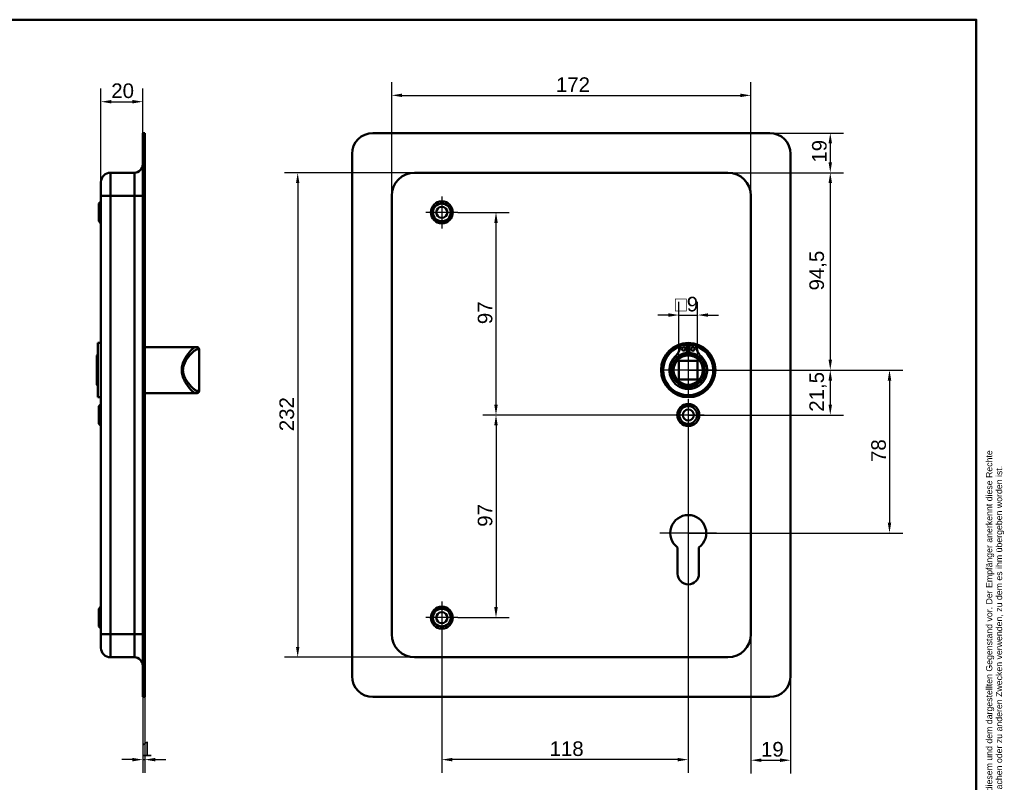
# Model space of a CAD drawing. Header units: millimetres. Extents: x 20 to 833, y 20 to 574.
# Tile 7 of 7: x 362 to 833, y 209 to 574. Entities that reach past the tile are written whole.
import ezdxf
from ezdxf.enums import TextEntityAlignment as Align

# ---------------------------------------------------------------- set-up
doc = ezdxf.new("R2010")
doc.units = ezdxf.units.MM
doc.header["$LTSCALE"] = 2
for name, color, linetype, lineweight in [('Bemaßungen(DIN)', 7, 'Continuous', 25), ('Mittelpunktmarkierung(DIN)', 7, 'Continuous', 25), ('Sichtbare Kanten(DIN)', 7, 'Continuous', 50), ('Sichtbare tangentiale Kanten(DIN)', 7, 'Continuous', 50), ('Skizziergeometrie(DIN)', 7, 'Continuous', 50), ('Skizzierlinie(DIN)', 7, 'Continuous', 25), ('Symbole(DIN)', 7, 'Continuous', 25)]:
    doc.layers.add(name, color=color, linetype=linetype, lineweight=lineweight)
doc.styles.add('Aktuell-DIN', font='arial.ttf')
doc.styles.add('STANDARD-DIN~0', font='arial.ttf')
doc.styles.add('Textstil10', font='arial.ttf')
doc.styles.add('Textstil41', font='arial.ttf', dxfattribs={"width": 0.8})
doc.styles.add('Textstil83', font='arial.ttf', dxfattribs={"width": 0.8})
doc.dimstyles.new('CAD-LAN', dxfattribs={"dimscale": 2, "dimtxt": 3.5, "dimasz": 2.5, "dimexe": 3.175, "dimexo": 0, "dimgap": 0.8, "dimtad": 1, "dimrnd": 1e-08, "dimtxsty": 'STANDARD-DIN~0', "dimcen": 0.09, "dimdle": 10, "dimclrd": 250, "dimclre": 250, "dimclrt": 250, "dimadec": 0, "dimazin": 2, "dimtfac": 1, "dimtmove": 0, "dimatfit": 3, "dimfxl": 1, "dimtolj": 1, "dimtzin": 0, "dimlwd": 25, "dimlwe": 25, "dimarcsym": 0})

# ---------------------------------------------------------------- blocks, each defined once
blk = doc.blocks.new('Ränder Standardrahmen')
at = {"layer": 'Skizziergeometrie(DIN)', "flags": 128}
blk.add_lwpolyline([(10, 10), (10, 287), (410, 287), (410, 10), (10, 10)], dxfattribs=at)
blk = doc.blocks.new('Schriftfelder Heusser')
at = {"layer": 'Skizziergeometrie(DIN)'}
for p, q in [((101, 229.92), (101, 236.92)), ((101, 236.92), (291, 236.92)), ((111, 229.92), (111, 236.92)), ((123, 229.92), (123, 236.92)), ((232, 229.92), (232, 236.92)), ((256, 229.92), (256, 236.92)), ((291, 236.92), (291, 229.92)), ((101, 191.42), (101, 229.92)), ((101, 229.92), (291, 229.92)), ((111, 229.92), (111, 221.42)), ((123, 229.92), (123, 221.42)), ((232, 229.92), (232, 221.42)), ((256, 229.92), (256, 221.42)), ((291, 229.92), (291, 191.42)), ((101, 221.42), (291, 221.42)), ((150, 221.42), (150, 204.42)), ((198.85, 221.42), (198.85, 204.42)), ((216.35, 221.42), (216.35, 204.42)), ((238.35, 221.42), (238.35, 204.42)), ((278, 221.42), (278, 191.42)), ((278, 208.67), (291, 208.67)), ((101, 204.42), (291, 204.42)), ((142, 204.42), (142, 191.42)), ((236, 204.42), (236, 191.42)), ((278, 200.17), (291, 200.17)), ((291, 191.42), (101, 191.42))]:
    blk.add_line(p, q, dxfattribs=at)
at = {"layer": 'Skizzierlinie(DIN)'}
for p, q in [((113.5, 221.42), (113.5, 204.42)), ((118, 221.42), (118, 204.42)), ((162.35, 221.42), (162.35, 204.42)), ((166.85, 221.42), (166.85, 204.42)), ((113.5, 217.17), (150, 217.17)), ((162.35, 217.17), (278, 217.17)), ((113.5, 212.92), (150, 212.92)), ((162.35, 212.92), (278, 212.92)), ((113.5, 208.67), (150, 208.67)), ((162.35, 208.67), (278, 208.67))]:
    blk.add_line(p, q, dxfattribs=at)
for centre in [(115.75, 219.25), (164.6, 219.25), (115.75, 215.04), (164.6, 215.04), (115.75, 210.79), (164.6, 210.79), (115.75, 206.54), (164.6, 206.54)]:
    blk.add_circle(centre, 1.75, dxfattribs=at)
at = {"layer": 'Symbole(DIN)', "color": 7, "insert": (293.33, 191.7), "char_height": 1.5, "width": 182.3003, "attachment_point": 1, "rotation": 90, "line_spacing_factor": 0.944221, "style": 'Aktuell-DIN'}
blk.add_mtext('\\fArial|b0|i0;\\H1.5000;Die Schlossfabrik Heusser AG ist Eigentümerin dieses Dokumentes und behält sich alle Rechte an diesem und dem dargestellten Gegenstand vor. Der Empfänger anerkennt diese Rechte\\Pund wird das Dokument nicht ohne schriftliche Ermächtigung der Eigentümerin Dritten zugänglich machen oder zu anderen Zwecken verwenden, zu dem es ihm übergeben worden ist.\\P ', dxfattribs=at)
at = {"layer": 'Symbole(DIN)', "color": 179, "true_color": 0x262659, "style": 'Aktuell-DIN'}
for s, insert, char_height, attachment_point in [('Pos.', (106, 227), 2.489, 2), ('Menge', (117, 227), 2.489, 2), ('Benennung', (125.81, 225.38), 2.489, 4), ('B-Nummer', (234.74, 225.62), 2.489, 4), ('Material', (265.02, 225.62), 2.489, 5), ('\\fArial|b0|i0;a', (115.81, 219.53), 2, 5), ('\\fArial|b0|i0;e', (164.54, 219.53), 2, 5), ('\\fArial|b0|i0;Gezeichnet', (200.05, 219.23), 2, 4), ('\\fArial|b0|i0;b', (115.75, 215), 2, 5), ('\\fArial|b0|i0;f', (164.55, 215.06), 2, 5), ('\\fArial|b0|i0;Freigegeben', (199.92, 216), 2, 1), ('\\fArial|b0|i0;Projekt', (200, 211.98), 2, 1), ('\\fArial|b0|i0;c', (115.75, 211.01), 2, 5), ('\\fArial|b0|i0;g', (164.63, 211.05), 2, 5), ('\\fArial|b0|i0;d', (115.76, 206.55), 2, 5), ('\\fArial|b0|i0;h', (164.55, 206.57), 2, 5), ('\\fArial|b0|i0;CAD-Nr.', (200, 207.5), 2, 1), ('\\fArial|b0|i0;\\H2.0000;Massstab', (284.39, 206.37), 2, 5), ('\\fArial|b0|i0;\\H2.0000;Baugruppe', (143.1, 203.73), 2, 1), ('\\fArial|b0|i0;Zeichnungs-Nr.', (237, 203.5), 2, 1), ('\\fArial|b0|i0;\\H2.5000;4853 Murgenthal', (113.33, 192.46), 2.5, 7)]:
    blk.add_mtext(s, dxfattribs=dict(at, insert=insert, char_height=char_height, attachment_point=attachment_point))
at = {"layer": 'Symbole(DIN)', "color": 179, "true_color": 0x262659, "attachment_point": 5, "style": 'Aktuell-DIN'}
for s, insert, char_height, width in [('Änd.', (107.21, 213), 2.489, 12.3494), ('Änd.', (156.12, 212.76), 2.489, 12.3494), ('\\fArial|b0|i0;Änderung', (284.51, 202.33), 2, 12.1143)]:
    blk.add_mtext(s, dxfattribs=dict(at, insert=insert, char_height=char_height, width=width))
at = {"layer": 'Symbole(DIN)', "color": 7, "insert": (143.1, 196.62), "char_height": 4.5, "width": 90.18, "attachment_point": 4, "style": 'Aktuell-DIN'}
blk.add_mtext('\\fArial|b0|i0;\\W0.90;\\H4.5000;Heusser-Muschel Serie 6  EN179', dxfattribs=at)
at = {"layer": 'Symbole(DIN)', "color": 179, "true_color": 0x262659, "style": 'Textstil10'}
blk.add_attdef('ERSTELLUNGSDATUM_001', (217.26, 218.29), '', height=2, dxfattribs=at)
at = {"layer": 'Symbole(DIN)', "color": 179, "true_color": 0x262659}
for tag, height, style, p in [('AUTOR', 2.49, 'Aktuell-DIN', (240.03, 219.26)), ('KONTROLLDATUM', 2, 'Textstil10', (217.42, 215.04)), ('KONTROLLIERT_VON', 2, 'Textstil10', (239.98, 215.05))]:
    blk.add_attdef(tag, text='', height=height, dxfattribs=dict(at, style=style)).set_placement(p, align=Align.MIDDLE_LEFT)
at = {"layer": 'Symbole(DIN)', "color": 7, "style": 'Textstil83', "width": 0.8}
blk.add_attdef('Anfänglicher_Ansichtsmaßstab_001', (281.57, 213.34), '', height=2.3, dxfattribs=at)
at = {"layer": 'Symbole(DIN)', "color": 179, "true_color": 0x262659, "style": 'Textstil10'}
blk.add_attdef('PROJEKT', text='', height=2, dxfattribs=at).set_placement((217.77, 209.72), align=Align.BOTTOM_LEFT)
at = {"layer": 'Symbole(DIN)', "color": 7, "style": 'Textstil41', "width": 0.8}
blk.add_attdef('STATUS', text='', height=5, dxfattribs=at).set_placement((284.53, 195.86), align=Align.MIDDLE_CENTER)
blk = doc.blocks.new('*D8')
at = {"layer": 'Bemaßungen(DIN)', "color": 250, "linetype": 'Continuous', "lineweight": 25, "true_color": 0x3f3f3f, "transparency": 16777216}
for p, q in [((540.09, 489.74), (540.09, 544.13)), ((712.09, 489.74), (712.09, 544.13)), ((545.09, 537.78), (707.09, 537.78))]:
    blk.add_line(p, q, dxfattribs=at)
at = {"layer": 'Bemaßungen(DIN)', "color": 250, "linetype": 'Continuous', "true_color": 0x3f3f3f, "transparency": 16777216}
for points in [[(545.09, 538.61), (545.09, 536.94), (540.09, 537.78)], [(707.09, 538.61), (707.09, 536.94), (712.09, 537.78)]]:
    blk.add_solid(points, dxfattribs=at)
at = {"layer": 'Defpoints', "color": 0, "linetype": 'Continuous', "transparency": 16777216}
for p in [(712.09, 537.78), (540.09, 489.74), (712.09, 489.74)]:
    blk.add_point(p, dxfattribs=at)
at = {"layer": 'Bemaßungen(DIN)', "color": 250, "linetype": 'Continuous', "lineweight": 25, "true_color": 0x3f3f3f, "transparency": 16777216, "insert": (618.72, 546.4), "char_height": 7, "attachment_point": 1, "style": 'STANDARD-DIN~0'}
blk.add_mtext('\\A1;172', dxfattribs=at)
blk = doc.blocks.new('*D9')
at = {"layer": 'Bemaßungen(DIN)', "color": 250, "linetype": 'Continuous', "lineweight": 25, "true_color": 0x3f3f3f, "transparency": 16777216}
for p, q in [((551.09, 500.74), (488.74, 500.74)), ((495.09, 495.74), (495.09, 273.74)), ((551.09, 268.74), (488.74, 268.74))]:
    blk.add_line(p, q, dxfattribs=at)
at = {"layer": 'Bemaßungen(DIN)', "color": 250, "linetype": 'Continuous', "true_color": 0x3f3f3f, "transparency": 16777216}
for points in [[(494.25, 495.74), (495.92, 495.74), (495.09, 500.74)], [(494.25, 273.74), (495.92, 273.74), (495.09, 268.74)]]:
    blk.add_solid(points, dxfattribs=at)
at = {"layer": 'Defpoints', "color": 0, "linetype": 'Continuous', "transparency": 16777216}
for p in [(551.09, 500.74), (495.09, 268.74), (551.09, 268.74)]:
    blk.add_point(p, dxfattribs=at)
at = {"layer": 'Bemaßungen(DIN)', "color": 250, "linetype": 'Continuous', "lineweight": 25, "true_color": 0x3f3f3f, "transparency": 16777216, "insert": (486.33, 376.98), "char_height": 7, "attachment_point": 1, "rotation": 90, "style": 'STANDARD-DIN~0'}
blk.add_mtext('\\A1;232', dxfattribs=at)
blk = doc.blocks.new('*D10')
at = {"layer": 'Bemaßungen(DIN)', "color": 250, "linetype": 'Continuous', "lineweight": 25, "true_color": 0x3f3f3f, "transparency": 16777216}
for p, q in [((701.09, 500.74), (756.44, 500.74)), ((750.09, 495.74), (750.09, 411.24)), ((682.09, 406.24), (756.44, 406.24))]:
    blk.add_line(p, q, dxfattribs=at)
at = {"layer": 'Bemaßungen(DIN)', "color": 250, "linetype": 'Continuous', "true_color": 0x3f3f3f, "transparency": 16777216}
for points in [[(749.25, 495.74), (750.92, 495.74), (750.09, 500.74)], [(749.25, 411.24), (750.92, 411.24), (750.09, 406.24)]]:
    blk.add_solid(points, dxfattribs=at)
at = {"layer": 'Defpoints', "color": 0, "linetype": 'Continuous', "transparency": 16777216}
for p in [(701.09, 500.74), (682.09, 406.24), (750.09, 406.24)]:
    blk.add_point(p, dxfattribs=at)
at = {"layer": 'Bemaßungen(DIN)', "color": 250, "linetype": 'Continuous', "lineweight": 25, "true_color": 0x3f3f3f, "transparency": 16777216, "insert": (740.07, 444.37), "char_height": 7, "attachment_point": 1, "rotation": 90, "style": 'STANDARD-DIN~0'}
blk.add_mtext('\\A1;94,5', dxfattribs=at)
blk = doc.blocks.new('*D11')
at = {"layer": 'Bemaßungen(DIN)', "color": 250, "linetype": 'Continuous', "lineweight": 25, "true_color": 0x3f3f3f, "transparency": 16777216}
for p, q in [((682.09, 406.24), (756.44, 406.24)), ((750.09, 401.24), (750.09, 389.74)), ((682.09, 384.74), (756.44, 384.74))]:
    blk.add_line(p, q, dxfattribs=at)
at = {"layer": 'Bemaßungen(DIN)', "color": 250, "linetype": 'Continuous', "true_color": 0x3f3f3f, "transparency": 16777216}
for points in [[(749.25, 401.24), (750.92, 401.24), (750.09, 406.24)], [(749.25, 389.74), (750.92, 389.74), (750.09, 384.74)]]:
    blk.add_solid(points, dxfattribs=at)
at = {"layer": 'Defpoints', "color": 0, "linetype": 'Continuous', "transparency": 16777216}
for p in [(682.09, 406.24), (682.09, 384.74), (750.09, 384.74)]:
    blk.add_point(p, dxfattribs=at)
at = {"layer": 'Bemaßungen(DIN)', "color": 250, "linetype": 'Continuous', "lineweight": 25, "true_color": 0x3f3f3f, "transparency": 16777216, "insert": (740.07, 386.31), "char_height": 7, "attachment_point": 1, "rotation": 90, "style": 'STANDARD-DIN~0'}
blk.add_mtext('\\A1;21,5', dxfattribs=at)
blk = doc.blocks.new('*D12')
at = {"layer": 'Bemaßungen(DIN)', "color": 250, "linetype": 'Continuous', "lineweight": 25, "true_color": 0x3f3f3f, "transparency": 16777216}
for p, q in [((682.09, 406.24), (784.79, 406.24)), ((778.44, 401.24), (778.44, 333.24)), ((682.09, 328.24), (784.79, 328.24))]:
    blk.add_line(p, q, dxfattribs=at)
at = {"layer": 'Bemaßungen(DIN)', "color": 250, "linetype": 'Continuous', "true_color": 0x3f3f3f, "transparency": 16777216}
for points in [[(777.61, 401.24), (779.28, 401.24), (778.44, 406.24)], [(777.61, 333.24), (779.28, 333.24), (778.44, 328.24)]]:
    blk.add_solid(points, dxfattribs=at)
at = {"layer": 'Defpoints', "color": 0, "linetype": 'Continuous', "transparency": 16777216}
for p in [(682.09, 406.24), (682.09, 328.24), (778.44, 328.24)]:
    blk.add_point(p, dxfattribs=at)
at = {"layer": 'Bemaßungen(DIN)', "color": 250, "linetype": 'Continuous', "lineweight": 25, "true_color": 0x3f3f3f, "transparency": 16777216, "insert": (769.69, 362.25), "char_height": 7, "attachment_point": 1, "rotation": 90, "style": 'STANDARD-DIN~0'}
blk.add_mtext('\\A1;78', dxfattribs=at)
blk = doc.blocks.new('*D13')
at = {"layer": 'Bemaßungen(DIN)', "color": 250, "linetype": 'Continuous', "lineweight": 25, "true_color": 0x3f3f3f, "transparency": 16777216}
for p, q in [((571.74, 481.74), (596.39, 481.74)), ((590.04, 389.74), (590.04, 476.74)), ((682.09, 384.74), (583.69, 384.74))]:
    blk.add_line(p, q, dxfattribs=at)
at = {"layer": 'Bemaßungen(DIN)', "color": 250, "linetype": 'Continuous', "true_color": 0x3f3f3f, "transparency": 16777216}
for points in [[(589.21, 476.74), (590.87, 476.74), (590.04, 481.74)], [(589.21, 389.74), (590.87, 389.74), (590.04, 384.74)]]:
    blk.add_solid(points, dxfattribs=at)
at = {"layer": 'Defpoints', "color": 0, "linetype": 'Continuous', "transparency": 16777216}
for p in [(571.74, 481.74), (590.04, 481.74), (682.09, 384.74)]:
    blk.add_point(p, dxfattribs=at)
at = {"layer": 'Bemaßungen(DIN)', "color": 250, "linetype": 'Continuous', "lineweight": 25, "true_color": 0x3f3f3f, "transparency": 16777216, "insert": (581.29, 428.23), "char_height": 7, "attachment_point": 1, "rotation": 90, "style": 'STANDARD-DIN~0'}
blk.add_mtext('\\A1;97', dxfattribs=at)
blk = doc.blocks.new('*D14')
at = {"layer": 'Bemaßungen(DIN)', "color": 250, "linetype": 'Continuous', "lineweight": 25, "true_color": 0x3f3f3f, "transparency": 16777216}
for p, q in [((682.09, 384.74), (583.69, 384.74)), ((590.04, 379.74), (590.04, 292.74)), ((571.74, 287.74), (596.39, 287.74))]:
    blk.add_line(p, q, dxfattribs=at)
at = {"layer": 'Bemaßungen(DIN)', "color": 250, "linetype": 'Continuous', "true_color": 0x3f3f3f, "transparency": 16777216}
for points in [[(589.21, 379.74), (590.87, 379.74), (590.04, 384.74)], [(589.21, 292.74), (590.87, 292.74), (590.04, 287.74)]]:
    blk.add_solid(points, dxfattribs=at)
at = {"layer": 'Defpoints', "color": 0, "linetype": 'Continuous', "transparency": 16777216}
for p in [(682.09, 384.74), (571.74, 287.74), (590.04, 287.74)]:
    blk.add_point(p, dxfattribs=at)
at = {"layer": 'Bemaßungen(DIN)', "color": 250, "linetype": 'Continuous', "lineweight": 25, "true_color": 0x3f3f3f, "transparency": 16777216, "insert": (581.29, 331.23), "char_height": 7, "attachment_point": 1, "rotation": 90, "style": 'STANDARD-DIN~0'}
blk.add_mtext('\\A1;97', dxfattribs=at)
blk = doc.blocks.new('*D15')
at = {"layer": 'Bemaßungen(DIN)', "color": 250, "linetype": 'Continuous', "lineweight": 25, "true_color": 0x3f3f3f, "transparency": 16777216}
for p, q in [((682.09, 377.09), (682.09, 213.39)), ((564.09, 280.09), (564.09, 213.39)), ((677.09, 219.74), (569.09, 219.74))]:
    blk.add_line(p, q, dxfattribs=at)
at = {"layer": 'Bemaßungen(DIN)', "color": 250, "linetype": 'Continuous', "true_color": 0x3f3f3f, "transparency": 16777216}
for points in [[(569.09, 220.57), (569.09, 218.91), (564.09, 219.74)], [(677.09, 220.57), (677.09, 218.91), (682.09, 219.74)]]:
    blk.add_solid(points, dxfattribs=at)
at = {"layer": 'Defpoints', "color": 0, "linetype": 'Continuous', "transparency": 16777216}
for p in [(682.09, 377.09), (564.09, 280.09), (564.09, 219.74)]:
    blk.add_point(p, dxfattribs=at)
at = {"layer": 'Bemaßungen(DIN)', "color": 250, "linetype": 'Continuous', "lineweight": 25, "true_color": 0x3f3f3f, "transparency": 16777216, "insert": (615.68, 228.49), "char_height": 7, "attachment_point": 1, "style": 'STANDARD-DIN~0'}
blk.add_mtext('\\A1;118', dxfattribs=at)
blk = doc.blocks.new('*D16')
at = {"layer": 'Bemaßungen(DIN)', "color": 250, "linetype": 'Continuous', "lineweight": 25, "true_color": 0x3f3f3f, "transparency": 16777216}
for p, q in [((712.09, 279.74), (712.09, 213.11)), ((731.09, 259.74), (731.09, 213.11)), ((717.09, 219.46), (726.09, 219.46))]:
    blk.add_line(p, q, dxfattribs=at)
at = {"layer": 'Bemaßungen(DIN)', "color": 250, "linetype": 'Continuous', "true_color": 0x3f3f3f, "transparency": 16777216}
for points in [[(717.09, 220.3), (717.09, 218.63), (712.09, 219.46)], [(726.09, 220.3), (726.09, 218.63), (731.09, 219.46)]]:
    blk.add_solid(points, dxfattribs=at)
at = {"layer": 'Defpoints', "color": 0, "linetype": 'Continuous', "transparency": 16777216}
for p in [(712.09, 279.74), (731.09, 259.74), (731.09, 219.46)]:
    blk.add_point(p, dxfattribs=at)
at = {"layer": 'Bemaßungen(DIN)', "color": 250, "linetype": 'Continuous', "lineweight": 25, "true_color": 0x3f3f3f, "transparency": 16777216, "insert": (716.9, 228.21), "char_height": 7, "attachment_point": 1, "style": 'STANDARD-DIN~0'}
blk.add_mtext('\\A1;19', dxfattribs=at)
blk = doc.blocks.new('*D17')
at = {"layer": 'Bemaßungen(DIN)', "color": 250, "linetype": 'Continuous', "lineweight": 25, "true_color": 0x3f3f3f, "transparency": 16777216}
for p, q in [((721.09, 519.74), (756.44, 519.74)), ((750.09, 514.74), (750.09, 505.74)), ((701.09, 500.74), (756.44, 500.74))]:
    blk.add_line(p, q, dxfattribs=at)
at = {"layer": 'Bemaßungen(DIN)', "color": 250, "linetype": 'Continuous', "true_color": 0x3f3f3f, "transparency": 16777216}
for points in [[(749.25, 514.74), (750.92, 514.74), (750.09, 519.74)], [(749.25, 505.74), (750.92, 505.74), (750.09, 500.74)]]:
    blk.add_solid(points, dxfattribs=at)
at = {"layer": 'Defpoints', "color": 0, "linetype": 'Continuous', "transparency": 16777216}
for p in [(721.09, 519.74), (701.09, 500.74), (750.09, 500.74)]:
    blk.add_point(p, dxfattribs=at)
at = {"layer": 'Bemaßungen(DIN)', "color": 250, "linetype": 'Continuous', "lineweight": 25, "true_color": 0x3f3f3f, "transparency": 16777216, "insert": (741.34, 505.55), "char_height": 7, "attachment_point": 1, "rotation": 90, "style": 'STANDARD-DIN~0'}
blk.add_mtext('\\A1;19', dxfattribs=at)
blk = doc.blocks.new('*D18')
at = {"layer": 'Bemaßungen(DIN)', "color": 250, "linetype": 'Continuous', "lineweight": 25, "true_color": 0x3f3f3f, "transparency": 16777216}
for p, q in [((677.59, 410.74), (677.59, 438.94)), ((686.59, 410.74), (686.59, 438.94)), ((672.59, 432.59), (667.59, 432.59)), ((677.59, 432.59), (686.59, 432.59)), ((691.59, 432.59), (696.59, 432.59))]:
    blk.add_line(p, q, dxfattribs=at)
at = {"layer": 'Bemaßungen(DIN)', "color": 250, "linetype": 'Continuous', "true_color": 0x3f3f3f, "transparency": 16777216}
for points in [[(672.59, 433.43), (672.59, 431.76), (677.59, 432.59)], [(691.59, 433.43), (691.59, 431.76), (686.59, 432.59)]]:
    blk.add_solid(points, dxfattribs=at)
at = {"layer": 'Defpoints', "color": 0, "linetype": 'Continuous', "transparency": 16777216}
for p in [(686.59, 432.59), (677.59, 410.74), (686.59, 410.74)]:
    blk.add_point(p, dxfattribs=at)
at = {"layer": 'Bemaßungen(DIN)', "color": 250, "linetype": 'Continuous', "lineweight": 25, "true_color": 0x3f3f3f, "transparency": 16777216, "insert": (675.72, 441.34), "char_height": 7, "attachment_point": 1, "style": 'STANDARD-DIN~0'}
blk.add_mtext('\\A1;\\fAIGDT|b0|i0;\\H7.0000;o\\fArial|b0|i0;\\H7.0000;9', dxfattribs=at)
blk = doc.blocks.new('*D19')
at = {"layer": 'Bemaßungen(DIN)', "color": 250, "linetype": 'Continuous', "lineweight": 25, "true_color": 0x3f3f3f, "transparency": 16777216}
for p, q in [((400.9, 496.24), (400.9, 541.09)), ((420.9, 519.74), (420.9, 541.09)), ((405.9, 534.74), (415.9, 534.74))]:
    blk.add_line(p, q, dxfattribs=at)
at = {"layer": 'Bemaßungen(DIN)', "color": 250, "linetype": 'Continuous', "true_color": 0x3f3f3f, "transparency": 16777216}
for points in [[(405.9, 535.57), (405.9, 533.91), (400.9, 534.74)], [(415.9, 535.57), (415.9, 533.91), (420.9, 534.74)]]:
    blk.add_solid(points, dxfattribs=at)
at = {"layer": 'Defpoints', "color": 0, "linetype": 'Continuous', "transparency": 16777216}
for p in [(420.9, 534.74), (420.9, 519.74), (400.9, 496.24)]:
    blk.add_point(p, dxfattribs=at)
at = {"layer": 'Bemaßungen(DIN)', "color": 250, "linetype": 'Continuous', "lineweight": 25, "true_color": 0x3f3f3f, "transparency": 16777216, "insert": (405.83, 543.49), "char_height": 7, "attachment_point": 1, "style": 'STANDARD-DIN~0'}
blk.add_mtext('\\A1;20', dxfattribs=at)
blk = doc.blocks.new('*D20')
at = {"layer": 'Bemaßungen(DIN)', "color": 250, "linetype": 'Continuous', "lineweight": 25, "true_color": 0x3f3f3f, "transparency": 16777216}
for p, q in [((420.9, 249.74), (420.9, 213.39)), ((421.9, 249.74), (421.9, 213.39)), ((415.9, 219.74), (410.9, 219.74)), ((420.9, 219.74), (421.9, 219.74)), ((426.9, 219.74), (431.9, 219.74))]:
    blk.add_line(p, q, dxfattribs=at)
at = {"layer": 'Bemaßungen(DIN)', "color": 250, "linetype": 'Continuous', "true_color": 0x3f3f3f, "transparency": 16777216}
for points in [[(415.9, 220.57), (415.9, 218.91), (420.9, 219.74)], [(426.9, 220.57), (426.9, 218.91), (421.9, 219.74)]]:
    blk.add_solid(points, dxfattribs=at)
at = {"layer": 'Defpoints', "color": 0, "linetype": 'Continuous', "transparency": 16777216}
for p in [(420.9, 249.74), (421.9, 249.74), (421.9, 219.74)]:
    blk.add_point(p, dxfattribs=at)
at = {"layer": 'Bemaßungen(DIN)', "color": 250, "linetype": 'Continuous', "lineweight": 25, "true_color": 0x3f3f3f, "transparency": 16777216, "insert": (420.11, 228.37), "char_height": 7, "attachment_point": 1, "style": 'STANDARD-DIN~0'}
blk.add_mtext('\\A1;1', dxfattribs=at)

msp = doc.modelspace()

# ---------------------------------------------------------------- linework, layer by layer
at = {"layer": 'Mittelpunktmarkierung(DIN)', "linetype": 'Continuous'}
for p, q in [((564.088, 489.39), (564.088, 474.09)), ((571.738, 481.74), (556.438, 481.74)), ((682.088, 418.24), (682.088, 394.24)), ((694.088, 406.24), (670.088, 406.24)), ((682.088, 392.39), (682.088, 377.09)), ((689.738, 384.74), (674.438, 384.74)), ((682.088, 341.84), (682.088, 318.24)), ((695.688, 328.24), (668.488, 328.24)), ((564.088, 295.39), (564.088, 280.09)), ((571.738, 287.74), (556.438, 287.74))]:
    msp.add_line(p, q, dxfattribs=at)
at = {"layer": 'Sichtbare Kanten(DIN)'}
for p, q in [((421.896, 519.74), (420.896, 519.74)), ((420.896, 509.74), (420.896, 519.74)), ((421.896, 519.74), (421.896, 509.74)), ((531.088, 519.74), (721.088, 519.74)), ((420.896, 509.74), (420.896, 259.74)), ((421.896, 509.74), (421.896, 259.74)), ((521.088, 259.74), (521.088, 509.74)), ((731.088, 509.74), (731.088, 259.74)), ((416.896, 500.74), (405.396, 500.74)), ((701.088, 500.74), (551.088, 500.74)), ((400.896, 489.74), (400.896, 496.24)), ((399.896, 485.99), (400.896, 486.99)), ((399.896, 477.49), (399.896, 485.99)), ((400.896, 489.74), (400.896, 279.74)), ((540.088, 489.74), (540.088, 279.74)), ((712.088, 279.74), (712.088, 489.74)), ((399.896, 477.49), (400.896, 476.49)), ((399.396, 419.24), (399.396, 393.24)), ((399.396, 419.24), (400.896, 419.24)), ((421.896, 417.24), (441.896, 417.24)), ((441.896, 417.24), (446.227, 417.24)), ((446.227, 417.24), (446.896, 417.24)), ((447.896, 396.24), (447.896, 416.24)), ((678.447, 418.198), (681.471, 418.198)), ((681.471, 418.198), (681.471, 414.498)), ((682.704, 414.498), (682.704, 418.198)), ((682.704, 418.198), (685.728, 418.198)), ((398.896, 413.24), (399.396, 413.74)), ((398.896, 399.24), (398.896, 413.24)), ((677.588, 401.74), (677.588, 410.74)), ((677.588, 410.74), (686.588, 410.74)), ((686.588, 410.74), (686.588, 401.74)), ((686.588, 401.74), (677.588, 401.74)), ((398.896, 399.24), (399.396, 398.74)), ((399.396, 393.24), (400.896, 393.24)), ((421.896, 395.24), (441.896, 395.24)), ((441.896, 395.24), (446.227, 395.24)), ((446.896, 395.24), (446.227, 395.24)), ((399.896, 388.99), (400.896, 389.99)), ((399.896, 380.49), (399.896, 388.99)), ((399.896, 380.49), (400.896, 379.49)), ((676.988, 308.74), (676.988, 321.316)), ((687.188, 321.316), (687.188, 308.74)), ((399.896, 291.99), (400.896, 292.99)), ((399.896, 283.49), (399.896, 291.99)), ((399.896, 283.49), (400.896, 282.49)), ((400.896, 273.24), (400.896, 279.74)), ((416.896, 268.74), (405.396, 268.74)), ((551.088, 268.74), (701.088, 268.74)), ((420.896, 249.74), (420.896, 259.74)), ((421.896, 259.74), (421.896, 249.74)), ((420.896, 249.74), (421.896, 249.74)), ((721.088, 249.74), (531.088, 249.74))]:
    msp.add_line(p, q, dxfattribs=at)
for centre, radius in [((564.088, 481.74), 5.25), ((564.088, 481.74), 4.25), ((564.088, 481.74), 2.65), ((682.088, 406.24), 13), ((682.088, 406.24), 12.5), ((679.856, 416.348), 0.85), ((684.319, 416.348), 0.85), ((682.088, 406.24), 8), ((682.088, 406.24), 7), ((682.088, 384.74), 5.25), ((682.088, 384.74), 4.25), ((682.088, 384.74), 2.65), ((564.088, 287.74), 5.25), ((564.088, 287.74), 4.25), ((564.088, 287.74), 2.65)]:
    msp.add_circle(centre, radius, dxfattribs=at)
for centre, radius, start, end in [((531.088, 509.74), 10, 90, 180), ((721.088, 509.74), 10, 0, 90), ((416.896, 504.74), 4, 270, 0), ((405.396, 496.24), 4.5, 90, 180), ((551.088, 489.74), 11, 90, 180), ((701.088, 489.74), 11, 0, 90), ((446.896, 416.24), 1, 0, 90), ((682.088, 406.24), 12, 108.17213, 71.82787), ((669.765, 418.938), 8.678, 314.1409, 355.03295), ((682.088, 406.24), 12, 85.21102, 94.78898), ((682.088, 406.24), 9, 86.0711, 93.9289), ((694.41, 418.938), 8.678, 184.96705, 225.8591), ((682.088, 406.24), 9.017, 134.1409, 45.8591), ((682.088, 406.974), 7.55, 94.68501, 144.3129), ((682.088, 406.24), 8.2, 63.63056, 116.36944), ((682.088, 406.974), 7.55, 35.6871, 85.31499), ((446.896, 396.24), 1, 270, 0), ((682.088, 328.24), 8.6, 306.37184, 233.62816), ((682.088, 308.74), 5.1, 180, 0), ((551.088, 279.74), 11, 180, 270), ((701.088, 279.74), 11, 270, 0), ((405.396, 273.24), 4.5, 180, 270), ((416.896, 264.74), 4, 0, 90), ((531.088, 259.74), 10, 180, 270), ((721.088, 259.74), 10, 270, 0)]:
    msp.add_arc(centre, radius, start, end, dxfattribs=at)
at = {"layer": 'Sichtbare tangentiale Kanten(DIN)'}
for p, q in [((420.896, 509.74), (421.896, 509.74)), ((405.396, 500.74), (405.396, 489.74)), ((416.896, 489.74), (416.896, 500.74)), ((405.396, 489.74), (400.896, 489.74)), ((416.896, 489.74), (405.396, 489.74)), ((405.396, 279.74), (405.396, 489.74)), ((416.896, 489.74), (416.896, 279.74)), ((416.896, 489.74), (420.896, 489.74)), ((447.896, 416.24), (447.191, 416.24)), ((447.191, 396.24), (447.896, 396.24)), ((405.396, 279.74), (400.896, 279.74)), ((416.896, 279.74), (405.396, 279.74)), ((405.396, 279.74), (405.396, 268.74)), ((416.896, 268.74), (416.896, 279.74)), ((416.896, 279.74), (420.896, 279.74)), ((421.896, 259.74), (420.896, 259.74))]:
    msp.add_line(p, q, dxfattribs=at)
for centre, major_axis, start_param, end_param in [((446.227, 416.24), (0, 1), 4.712389, 6.2831853), ((446.227, 396.24), (0, -1), 0, 1.5707963)]:
    msp.add_ellipse(centre, major_axis=major_axis, ratio=0.9647528, start_param=start_param, end_param=end_param, dxfattribs=at)
for points, knots in [([(446.227, 417.24), (446.012, 417.24), (445.476, 417.033), (444.083, 415.907), (441.986, 413.443), (439.977, 409.841), (439.418, 406.25), (439.759, 404.013), (440.312, 402.381), (440.989, 400.874), (442.386, 398.554), (444.086, 396.574), (445.475, 395.447), (446.012, 395.24), (446.227, 395.24)], [-3.4261334, -3.4261334, -3.4261334, -3.4261334, -3.1814096, -2.9366858, -2.4472382, -1.9577905, -1.7130667, -1.4683429, -1.345981, -1.2236191, -0.9788953, -0.4894476, -0.2447238, 0, 0, 0, 0]), ([(447.191, 396.24), (446.965, 396.24), (446.683, 396.334), (446.359, 396.509), (446.034, 396.684), (445.669, 396.94), (445.276, 397.261), (444.491, 397.903), (443.595, 398.803), (442.737, 399.906), (442.307, 400.458), (441.888, 401.06), (441.51, 401.718), (441.321, 402.046), (441.143, 402.389), (440.981, 402.746), (440.82, 403.102), (440.674, 403.473), (440.553, 403.856), (440.312, 404.622), (440.168, 405.435), (440.17, 406.25), (440.172, 407.065), (440.318, 407.881), (440.558, 408.644), (441.037, 410.168), (441.882, 411.478), (442.744, 412.581), (443.607, 413.684), (444.494, 414.58), (445.277, 415.22), (445.668, 415.54), (446.034, 415.796), (446.358, 415.971), (446.683, 416.146), (446.965, 416.24), (447.191, 416.24)], [0, 0, 0, 0, 0.2447238, 0.2447238, 0.2447238, 0.4894476, 0.4894476, 0.4894476, 0.9788953, 0.9788953, 0.9788953, 1.2236191, 1.2236191, 1.2236191, 1.345981, 1.345981, 1.345981, 1.4683429, 1.4683429, 1.4683429, 1.7130667, 1.7130667, 1.7130667, 1.9577905, 1.9577905, 1.9577905, 2.4472382, 2.4472382, 2.4472382, 2.9366858, 2.9366858, 2.9366858, 3.1814096, 3.1814096, 3.1814096, 3.4261334, 3.4261334, 3.4261334, 3.4261334])]:
    msp.add_open_spline(points, degree=3, knots=knots, dxfattribs=at)

# ---------------------------------------------------------------- block references
at = {"xscale": 2, "yscale": 2, "zscale": 2}
msp.add_blockref('Ränder Standardrahmen', (0, 0), dxfattribs=at)
msp.add_blockref('Schriftfelder Heusser', (238, -362.833), dxfattribs=at).add_auto_attribs({'ERSTELLUNGSDATUM_001': '21.12.2020', 'Anfänglicher_Ansichtsmaßstab_001': '1 : 2'})

# ---------------------------------------------------------------- dimensions: what is measured, and where the dimension line sits
at = {"layer": 'Bemaßungen(DIN)', "color": 250, "linetype": 'Continuous', "lineweight": 25, "true_color": 0x3f3f3f}
for base, p1, p2, angle, override, picture, middle in [((420.896, 534.74), (400.896, 496.24), (420.896, 519.74), 180, {"dimgap": 0.8, "dimdec": 2, "dimtol": 0, "dimlim": 0, "dimtp": 0, "dimtm": 0, "dimtdec": 2, "dimtofl": 0, "dimatfit": 1}, '*D19', (410.896, 534.74)), ((712.088, 537.776), (540.088, 489.74), (712.088, 489.74), 180, {"dimgap": 0.8, "dimdec": 2, "dimtol": 0, "dimlim": 0, "dimtp": 0, "dimtm": 0, "dimtdec": 2, "dimtofl": 0, "dimatfit": 1}, '*D8', (626.088, 537.776)), ((750.088, 500.74), (721.088, 519.74), (701.088, 500.74), 270, {"dimgap": 0.8, "dimdec": 2, "dimtol": 0, "dimlim": 0, "dimtp": 0, "dimtm": 0, "dimtdec": 2, "dimtofl": 0, "dimatfit": 1}, '*D17', (750.088, 510.24)), ((495.088, 268.74), (551.088, 500.74), (551.088, 268.74), 90, {"dimgap": 0.8, "dimdec": 2, "dimtol": 0, "dimlim": 0, "dimtp": 0, "dimtm": 0, "dimtdec": 2, "dimtofl": 0, "dimatfit": 1}, '*D9', (495.088, 384.74)), ((750.088, 406.24), (701.088, 500.74), (682.088, 406.24), 90, {"dimgap": 0.8, "dimdec": 2, "dimtol": 0, "dimlim": 0, "dimtp": 0, "dimtm": 0, "dimtdec": 2, "dimtofl": 0, "dimatfit": 1}, '*D10', (750.088, 453.49)), ((590.039, 481.74), (682.088, 384.74), (571.738, 481.74), 90, {"dimgap": 0.8, "dimdec": 2, "dimtol": 0, "dimlim": 0, "dimtp": 0, "dimtm": 0, "dimtdec": 2, "dimtofl": 0, "dimatfit": 1}, '*D13', (590.039, 433.24)), ((750.088, 384.74), (682.088, 406.24), (682.088, 384.74), 90, {"dimgap": 0.8, "dimdec": 2, "dimtol": 0, "dimlim": 0, "dimtp": 0, "dimtm": 0, "dimtdec": 2, "dimtofl": 0, "dimatfit": 1}, '*D11', (750.088, 395.49)), ((778.443, 328.24), (682.088, 406.24), (682.088, 328.24), 90, {"dimgap": 0.8, "dimdec": 2, "dimtol": 0, "dimlim": 0, "dimtp": 0, "dimtm": 0, "dimtdec": 2, "dimtofl": 0, "dimatfit": 1}, '*D12', (778.443, 367.24)), ((590.039, 287.74), (682.088, 384.74), (571.738, 287.74), 90, {"dimgap": 0.8, "dimdec": 2, "dimtol": 0, "dimlim": 0, "dimtp": 0, "dimtm": 0, "dimtdec": 2, "dimtofl": 0, "dimatfit": 1}, '*D14', (590.039, 336.24)), ((564.088, 219.74), (682.088, 377.09), (564.088, 280.09), 180, {"dimgap": 0.8, "dimdec": 2, "dimtol": 0, "dimlim": 0, "dimtp": 0, "dimtm": 0, "dimtdec": 2, "dimtofl": 0, "dimatfit": 1}, '*D15', (623.088, 219.74)), ((421.896, 219.74), (420.896, 249.74), (421.896, 249.74), 180, {"dimgap": 0.8, "dimdec": 2, "dimtol": 0, "dimlim": 0, "dimtp": 0, "dimtm": 0, "dimtdec": 2, "dimtofl": 1, "dimatfit": 1}, '*D20', (421.396, 219.74))]:
    dim = msp.add_linear_dim(base=base, p1=p1, p2=p2, angle=angle, dimstyle='CAD-LAN', override=override, dxfattribs=at)
    dim.commit()
    dim.dimension.update_dxf_attribs({"geometry": picture, "text_midpoint": middle, "dimtype": 160})
dim = msp.add_linear_dim(base=(686.588, 432.594), p1=(677.588, 410.74), p2=(686.588, 410.74), angle=180, text='\\fAIGDT|b0|i0;\\H7.0000;o\\fArial|b0|i0;\\H7.0000;<>', dimstyle='CAD-LAN', override={"dimgap": 0.8, "dimdec": 2, "dimtol": 0, "dimlim": 0, "dimtp": 0, "dimtm": 0, "dimtdec": 2, "dimtofl": 1, "dimatfit": 1}, dxfattribs=at)
dim.commit()
dim.dimension.update_dxf_attribs({"geometry": '*D18', "text_midpoint": (682.088, 432.594), "dimtype": 160})
dim = msp.add_linear_dim(base=(731.088, 219.462), p1=(712.088, 279.74), p2=(731.088, 259.74), dimstyle='CAD-LAN', override={"dimgap": 0.8, "dimdec": 2, "dimtol": 0, "dimlim": 0, "dimtp": 0, "dimtm": 0, "dimtdec": 2, "dimtofl": 0, "dimatfit": 1}, dxfattribs=at)
dim.commit()
dim.dimension.update_dxf_attribs({"geometry": '*D16', "text_midpoint": (721.588, 219.462), "dimtype": 160})

doc.saveas('drawing.dxf')
